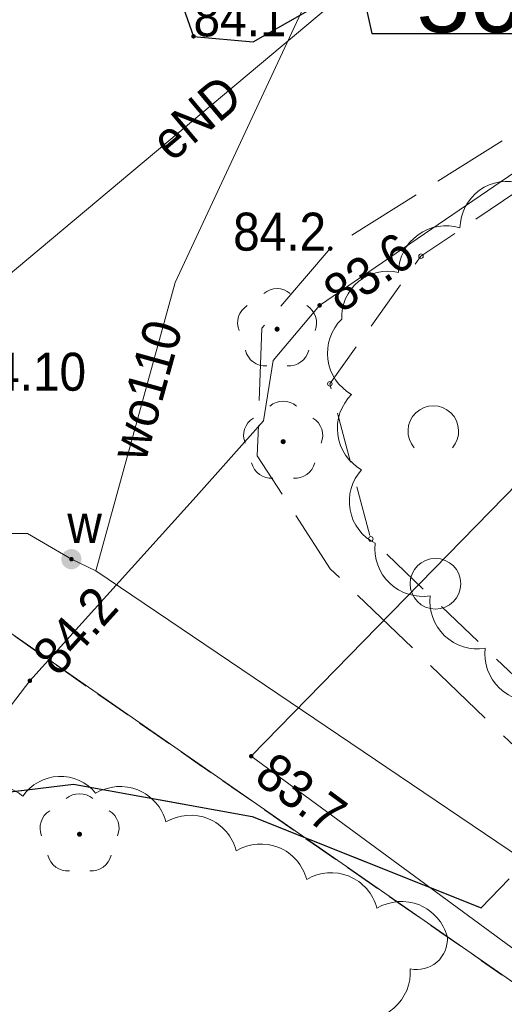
# Model space of a CAD drawing. Header units: metres. Extents: x 6540907 to 6541833, y 5893434 to 5894895.
# Tile 87 of 256: x 6541010 to 6541019, y 5894169 to 5894188. Entities that reach past the tile are written whole.
import ezdxf
from ezdxf import colors
from ezdxf.entities.mleader import LeaderData, LeaderLine
from ezdxf.enums import TextEntityAlignment as Align
from ezdxf.math import Vec2, Vec3

# ---------------------------------------------------------------- set-up
doc = ezdxf.new("R2010")
doc.units = ezdxf.units.M
doc.header["$MEASUREMENT"] = 0
for name, pattern in [('1.0_0.5', [1.5, 1, -0.5]), ('1.5_0.5', [2, 1.5, -0.5]), ('219-500', [0, 0]), ('egug-500', [1, 0.5, -0.5])]:
    doc.linetypes.add(name, pattern=pattern)
doc.layers.get('0').update_dxf_attribs({"color": 2, "linetype": 'CONTINUOUS', "lineweight": 5})
for name, color, linetype, lineweight in [('140-Punkty robocze', 251, 'CONTINUOUS', 9), ('218-kontur użytku gruntowego', 251, 'CONTINUOUS', 9), ('219-działka ewidencyjna', 152, 'CONTINUOUS', 18), ('drzewo liściaste', 251, 'CONTINUOUS', 9), ('jezdnia', 251, 'CONTINUOUS', 9), ('krawężnik', 251, 'CONTINUOUS', 9), ('pikieta naturalna', 251, 'CONTINUOUS', 9), ('pikieta naturalna-Atr2', 251, 'CONTINUOUS', 9), ('pikieta sztuczna-Atr2', 251, 'CONTINUOUS', 9), ('przewód elektroenergetyczny podziemny', 251, 'CONTINUOUS', 9), ('przewód elektroenergetyczny podziemny-Atr1', 251, 'CONTINUOUS', 9), ('przewód wodociągowy', 251, 'CONTINUOUS', 9), ('przewód wodociągowy-Atr1', 251, 'CONTINUOUS', 9), ('rzędna', 251, 'CONTINUOUS', 9), ('rzędna-Atr2', 251, 'CONTINUOUS', 9), ('z_i_drzewa_opis', 7, 'CONTINUOUS', 25), ('zadrzewienie  zakrzewienie', 252, 'CONTINUOUS', 15), ('zasuwa lub zawór', 252, 'CONTINUOUS', 15), ('zasuwa lub zawór-Atr17', 252, 'CONTINUOUS', 15)]:
    doc.layers.add(name, color=color, linetype=linetype, lineweight=lineweight)
doc.layers.add('z_i_masywy_grupy', color=7, linetype='CONTINUOUS', lineweight=13, true_color=0x7f926c)
doc.styles.add('Opisowy', font='arial.ttf')
doc.styles.get("Standard").update_dxf_attribs({"font": 'Arial', "width": 0.75})

# ---------------------------------------------------------------- blocks, each defined once
blk = doc.blocks.new('PW01')
at = {"linetype": 'Continuous', "lineweight": 13}
h = blk.add_hatch(color=0, dxfattribs=at)
edge = h.paths.add_edge_path()
edge.add_arc((0, 0), 0.045, 0, 360)
blk = doc.blocks.new('US25')
at = {"linetype": 'Continuous', "lineweight": 0}
h = blk.add_hatch(color=0, dxfattribs=at)
edge = h.paths.add_edge_path()
edge.add_arc((0, 0), 0.2, 0, 360)
blk = doc.blocks.new('OTZK2')
at = {"color": 0, "linetype": 'Continuous'}
blk.add_arc((0, 0), 0.5, 318.85, 221.162, dxfattribs=at)
blk = doc.blocks.new('OTZK1')
at = {"color": 0, "linetype": 'Continuous'}
blk.add_circle((0, 0), 0.5, dxfattribs=at)
blk = doc.blocks.new('OP021')
at = {"linetype": 'Continuous', "lineweight": 13}
h = blk.add_hatch(color=0, dxfattribs=at)
edge = h.paths.add_edge_path()
edge.add_arc((0, 0), 0.05, 0, 360)
at = {"color": 0, "linetype": 'Continuous', "lineweight": 13}
for centre, start, end in [((0, 0.4), 49.272, 130.728), ((-0.38, 0.124), 121.308, 202.548), ((0.38, 0.124), 337.452, 58.692), ((-0.235, -0.324), 193.221, 274.871), ((0.235, -0.324), 265.129, 346.779)]:
    blk.add_arc(centre, 0.4, start, end, dxfattribs=at)
blk = doc.blocks.new('PIKIETA')
at = {"color": 0}
blk.add_circle((0, 0), 0.045, dxfattribs=at)
blk = doc.blocks.new('_None')

msp = doc.modelspace()

# ---------------------------------------------------------------- linework, layer by layer
at = {"layer": '218-kontur użytku gruntowego', "linetype": 'egug-500', "lineweight": 18, "flags": 128}
for points in [[(6541036.25, 5894157.268), (6541000.71, 5894181.968)], [(6541000.71, 5894181.968), (6541036.25, 5894157.268)]]:
    msp.add_lwpolyline(points, dxfattribs=at)
at = {"layer": '219-działka ewidencyjna', "linetype": '219-500', "lineweight": 18, "flags": 128}
msp.add_lwpolyline([(6541000.71, 5894181.968), (6541036.25, 5894157.268)], dxfattribs=at)
at = {"layer": 'jezdnia', "linetype": '1.5_0.5', "lineweight": 18, "flags": 128}
msp.add_lwpolyline([(6540921.23, 5894108.338), (6540924.81, 5894104.958), (6540929.08, 5894109.478), (6540942.44, 5894123.308), (6540948.83, 5894127.078), (6540957.35, 5894132.048), (6540959.24, 5894133.098), (6540967.4, 5894137.838), (6540969.59, 5894139.138), (6540972.14, 5894140.538), (6540973.93, 5894141.538), (6540977.19, 5894143.428), (6540983.03, 5894147.318), (6540987.16, 5894150.868), (6540988.5, 5894152.208), (6540993.97, 5894157.658), (6540998.31, 5894162.568), (6541001.31, 5894166.758), (6541002.44, 5894168.378), (6541003.89, 5894170.388), (6541005.24, 5894171.608), (6541007.68, 5894172.528), (6541010.72, 5894172.898), (6541014.25, 5894172.258), (6541018.77, 5894170.458), (6541020.68, 5894172.438), (6541015.79, 5894177.148), (6541014.35, 5894179.378), (6541014.44, 5894181.898), (6541015.79, 5894183.468), (6541031.2, 5894193.128), (6541029.11, 5894195.978), (6541014.27, 5894187.548), (6541013.09, 5894187.658), (6541012.73, 5894188.688), (6541014.9, 5894195.438), (6541015.56, 5894197.168), (6541016.28, 5894198.878), (6541018.17, 5894202.358), (6541014.81, 5894204.068), (6541010.45, 5894193.678), (6541005.96, 5894182.498), (6541002.87, 5894176.248), (6540997.93, 5894168.668), (6540994.91, 5894164.648), (6540988.4, 5894157.578), (6540982.23, 5894151.808), (6540975.63, 5894147.188), (6540966.12, 5894141.668), (6540958.27, 5894137.338), (6540948.75, 5894131.828), (6540936.8, 5894124.378), (6540932.82, 5894121.338)], close=True, dxfattribs=at)
at = {"layer": 'krawężnik', "linetype": 'Continuous', "lineweight": 25, "flags": 128}
for points in [[(6541018.17, 5894202.358), (6541016.28, 5894198.878), (6541015.56, 5894197.168), (6541014.9, 5894195.438), (6541012.73, 5894188.688), (6541013.09, 5894187.658), (6541014.27, 5894187.548), (6541029.11, 5894195.978)], [(6540924.81, 5894104.958), (6540929.08, 5894109.478), (6540942.44, 5894123.308), (6540948.83, 5894127.078), (6540957.35, 5894132.048), (6540959.24, 5894133.098), (6540967.4, 5894137.838), (6540969.59, 5894139.138), (6540972.14, 5894140.538), (6540973.93, 5894141.538), (6540977.19, 5894143.428), (6540983.03, 5894147.318), (6540987.16, 5894150.868), (6540988.5, 5894152.208), (6540993.97, 5894157.658), (6540998.31, 5894162.568), (6541001.31, 5894166.758), (6541002.44, 5894168.378), (6541003.89, 5894170.388), (6541005.24, 5894171.608), (6541007.68, 5894172.528), (6541010.72, 5894172.898), (6541014.25, 5894172.258), (6541018.77, 5894170.458)]]:
    msp.add_lwpolyline(points, dxfattribs=at)
at = {"layer": 'przewód elektroenergetyczny podziemny', "linetype": 'Continuous', "lineweight": 18, "flags": 128}
for points in [[(6540997.07, 5894160.538), (6540998.04, 5894159.818), (6541001.15, 5894163.558), (6541005.06, 5894169.838), (6541007.43, 5894171.768), (6541009.86, 5894174.938), (6541013.14, 5894178.578), (6541014.47, 5894180.068), (6541014.66, 5894181.258), (6541015.58, 5894182.348), (6541027.31, 5894190.358), (6541032.91, 5894193.778), (6541037.93, 5894197.298), (6541041.46, 5894200.348), (6541042.85, 5894201.618)], [(6541072.67, 5894069.618), (6541072.26, 5894068.908), (6541055.45, 5894082.148), (6541055.18, 5894088.528), (6541055.15, 5894089.228), (6541054.28, 5894090.218), (6541069.58, 5894108.828), (6541083.36, 5894125.338), (6541055.67, 5894144.768), (6541038.81, 5894156.528), (6541031.44, 5894160.888), (6541029.78, 5894162.028), (6541014.23, 5894173.448), (6541030.59, 5894190.208), (6541028.76, 5894192.198), (6541026.19, 5894194.998), (6541020.78, 5894200.868)], [(6540949.3, 5894132.378), (6540983.91, 5894154.938), (6540995.37, 5894166.578), (6541000.93, 5894175.818), (6541019.64, 5894191.498)]]:
    msp.add_lwpolyline(points, dxfattribs=at)
at = {"layer": 'przewód wodociągowy', "linetype": 'Continuous', "lineweight": 18, "flags": 128}
for points in [[(6541018.31, 5894194.408), (6541017.52, 5894193.068), (6541012.73, 5894182.798), (6541011.16, 5894177.108)], [(6541010.68, 5894177.338), (6541011.16, 5894177.108)], [(6541050.97, 5894084.118), (6541068.68, 5894105.618), (6541077.33, 5894116.378), (6541081.45, 5894121.348), (6541084.92, 5894125.858), (6541052.87, 5894148.918), (6541011.16, 5894177.108)]]:
    msp.add_lwpolyline(points, dxfattribs=at)
at = {"layer": 'rzędna-Atr2', "flags": 128}
msp.add_lwpolyline([(6541010.68, 5894177.338), (6541009.81, 5894177.848), (6541007.246, 5894177.848)], dxfattribs=at)
at = {"layer": 'z_i_masywy_grupy', "linetype": 'Continuous'}
for points in [[(6541019.564, 5894184.755, 0.5), (6541018.349, 5894183.876, 0.5), (6541017.134, 5894182.997, 0.5), (6541016.015, 5894182.076, 0.5), (6541016.212, 5894180.589, 0.5), (6541016.409, 5894179.102, 0.5), (6541016.679, 5894177.652, 0.5), (6541017.764, 5894176.616, 0.5), (6541018.848, 5894175.58, 0.5), (6541019.933, 5894174.543, 0.5)], [(6541016.233, 5894168.271, 0.5), (6541017.369, 5894169.251, 0.5), (6541018.101, 5894169.881, 0.5), (6541016.712, 5894170.448, 0.5), (6541015.324, 5894171.016, 0.5), (6541013.935, 5894171.583, 0.5), (6541012.547, 5894172.151, 0.5), (6541011.158, 5894172.718, 0.5), (6541009.721, 5894172.662, 0.5), (6541008.261, 5894172.319, 0.5), (6541006.801, 5894171.975, 0.5), (6541005.341, 5894171.631, 0.5), (6541004.362, 5894170.521, 0.5), (6541003.42, 5894169.354, 0.5), (6541002.477, 5894168.188, 0.5)]]:
    msp.add_lwpolyline(points, format="xyb", dxfattribs=at)
at = {"layer": 'zadrzewienie  zakrzewienie', "linetype": '1.0_0.5', "lineweight": 18, "flags": 128}
msp.add_lwpolyline([(6541044.04, 5894156.768), (6541052.84, 5894163.428), (6541069.7, 5894175.078), (6541101.31, 5894200.358), (6541129.24, 5894208.168), (6541152.03, 5894225.128), (6541169.97, 5894235.268), (6541187.83, 5894231.338), (6541224.49, 5894232.178), (6541248.1, 5894226.278), (6541267.08, 5894210.648), (6541283.7, 5894248.588), (6541223.9, 5894276.088), (6541201.6, 5894276.988), (6541164.6, 5894267.588), (6541087.7, 5894232.188), (6541061.02, 5894214.688), (6541036.66, 5894196.188), (6541017.58, 5894183.318), (6541015.78, 5894180.798), (6541016.59, 5894177.738), (6541020.64, 5894173.868)], close=True, dxfattribs=at)

# ---------------------------------------------------------------- block references
at = {"layer": '140-Punkty robocze', "linetype": 'Continuous', "lineweight": 13}
for p in [(6541017.58, 5894183.318), (6541015.78, 5894180.798), (6541016.59, 5894177.738)]:
    msp.add_blockref('PIKIETA', p, dxfattribs=at)
at = {"layer": 'drzewo liściaste', "linetype": 'Continuous', "lineweight": 18}
for p in [(6541014.74, 5894181.878), (6541014.86, 5894179.658), (6541010.84, 5894171.908)]:
    msp.add_blockref('OP021', p, dxfattribs=at)
at = {"layer": 'pikieta naturalna', "linetype": 'Continuous', "lineweight": 13}
for p in [(6541013.09, 5894187.658), (6541015.79, 5894183.468)]:
    msp.add_blockref('PW01', p, dxfattribs=at)
at = {"layer": 'rzędna', "linetype": 'Continuous', "lineweight": 18}
for p in [(6541015.58, 5894182.348), (6541009.86, 5894174.938)]:
    msp.add_blockref('PW01', p, dxfattribs=at)
for p, rotation in [((6541010.68, 5894177.338), 334.3980000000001), ((6541014.23, 5894173.448), 324.691)]:
    msp.add_blockref('PW01', p, dxfattribs=dict(at, rotation=rotation))
at = {"layer": 'zadrzewienie  zakrzewienie', "linetype": 'Continuous', "lineweight": 18}
for name, p in [('OTZK2', (6541017.824, 5894179.865)), ('OTZK1', (6541017.866, 5894176.854))]:
    msp.add_blockref(name, p, dxfattribs=at)
at = {"layer": 'zasuwa lub zawór', "linetype": 'Continuous', "lineweight": 18, "rotation": 334.3980000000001}
msp.add_blockref('US25', (6541010.68, 5894177.338), dxfattribs=at)

# ---------------------------------------------------------------- texts
at = {"layer": 'pikieta naturalna-Atr2', "width": 0.9}
msp.add_text('84.1', height=0.75, dxfattribs=at).set_placement((6541013.09, 5894187.658))
msp.add_text('84.2', height=0.75, dxfattribs=at).set_placement((6541014.79, 5894183.428), align=Align.CENTER)
at = {"layer": 'pikieta sztuczna-Atr2', "width": 0.9}
msp.add_text('84.10', height=0.75, dxfattribs=at).set_placement((6541008.61, 5894180.438), align=Align.BOTTOM_LEFT)
at = {"layer": 'przewód elektroenergetyczny podziemny-Atr1', "width": 0.9}
msp.add_text('eND', height=0.75, rotation=39.965, dxfattribs=at).set_placement((6541012.42, 5894185.448), align=Align.MIDDLE_LEFT)
at = {"layer": 'przewód wodociągowy-Atr1', "width": 0.9}
msp.add_text('wo110', height=0.75, rotation=74.574, dxfattribs=at).set_placement((6541011.78, 5894179.338), align=Align.MIDDLE_LEFT)
at = {"layer": 'rzędna-Atr2', "width": 0.9}
for s, rotation, p in [('83.6', 34.328, (6541015.79, 5894182.488)), ('84.2', 47.978, (6541010.14, 5894175.248)), ('83.7', 323.706, (6541014.48, 5894173.268))]:
    msp.add_text(s, height=0.75, rotation=rotation, dxfattribs=at).set_placement(p, align=Align.MIDDLE_LEFT)
at = {"layer": 'zasuwa lub zawór-Atr17', "width": 0.9}
msp.add_text('w', height=0.75, dxfattribs=at).set_placement((6541010.6, 5894177.658))

# ---------------------------------------------------------------- leaders
at = {"layer": 'z_i_drzewa_opis'}
ml = msp.add_multileader_mtext('Standard', dxfattribs=at)
ml.set_content('50', color=256, style='Opisowy')
ml.set_leader_properties()
ml.set_arrow_properties(name='NONE')
ml.build(insert=Vec2(0, 0))
ml.multileader.update_dxf_attribs({"has_dogleg": 0, "text_left_attachment_type": 6, "text_right_attachment_type": 5, "text_top_attachment_type": 0, "text_bottom_attachment_type": 0, "dogleg_length": 1.914, "arrow_head_size": 7.005})
ctx = ml.context
ctx.base_point, ctx.char_height, ctx.arrow_head_size, ctx.landing_gap_size, ctx.plane_origin = Vec3(6541016.61, 5894187.713), 1.3683, 7.005, 0.876, Vec3(6541009.238, 5894183.329)
ctx.left_attachment, ctx.right_attachment, ctx.attachment_type = 6, 5, 2
notes = []
notes.append((ctx, [(1, (1, 1, 0), (6541013.569, 5894187.713), (1, 0), 3.041, [(0, [(6541015.821, 5894191.305), (6541016.61, 5894187.713), (6541016.61, 5894187.713), (6541016.61, 5894187.713), (6541016.61, 5894187.713), (6541016.61, 5894187.713), (6541016.61, 5894187.713), (6541016.61, 5894187.713), (6541016.61, 5894187.713), (6541016.61, 5894187.713), (6541016.61, 5894187.713), (6541016.61, 5894187.713), (6541016.61, 5894187.713), (6541016.61, 5894187.713), (6541016.61, 5894187.713), (6541016.61, 5894187.713), (6541016.61, 5894187.713), (6541016.61, 5894187.713), (6541016.61, 5894187.713), (6541016.61, 5894187.713), (6541016.61, 5894187.713), (6541016.61, 5894187.713), (6541016.61, 5894187.713), (6541016.61, 5894187.713), (6541016.61, 5894187.713), (6541016.61, 5894187.713), (6541016.61, 5894187.713), (6541016.61, 5894187.713), (6541016.61, 5894187.713), (6541016.61, 5894187.713), (6541016.61, 5894187.713), (6541016.61, 5894187.713), (6541016.61, 5894187.713), (6541016.61, 5894187.713), (6541016.61, 5894187.713), (6541016.61, 5894187.713), (6541016.61, 5894187.713), (6541016.61, 5894187.713), (6541016.61, 5894187.713), (6541016.61, 5894187.713), (6541016.61, 5894187.713), (6541016.61, 5894187.713), (6541016.61, 5894187.713), (6541016.61, 5894187.713), (6541016.61, 5894187.713), (6541016.61, 5894187.713), (6541016.61, 5894187.713), (6541016.61, 5894187.713), (6541016.61, 5894187.713), (6541016.61, 5894187.713), (6541016.61, 5894187.713), (6541016.61, 5894187.713), (6541016.61, 5894187.713), (6541016.61, 5894187.713), (6541016.61, 5894187.713), (6541016.61, 5894187.713), (6541016.61, 5894187.713), (6541016.61, 5894187.713), (6541016.61, 5894187.713), (6541016.61, 5894187.713), (6541016.61, 5894187.713), (6541016.61, 5894187.713), (6541016.61, 5894187.713), (6541016.61, 5894187.713), (6541016.61, 5894187.713), (6541016.61, 5894187.713), (6541016.61, 5894187.713), (6541016.61, 5894187.713), (6541016.61, 5894187.713), (6541016.61, 5894187.713), (6541016.61, 5894187.713), (6541016.61, 5894187.713), (6541016.61, 5894187.713), (6541016.61, 5894187.713), (6541016.61, 5894187.713), (6541016.61, 5894187.713), (6541016.61, 5894187.713), (6541016.61, 5894187.713), (6541016.61, 5894187.713), (6541016.61, 5894187.713), (6541016.61, 5894187.713), (6541016.61, 5894187.713), (6541016.61, 5894187.713), (6541016.61, 5894187.713), (6541016.61, 5894187.713), (6541016.61, 5894187.713), (6541016.61, 5894187.713), (6541016.61, 5894187.713), (6541016.61, 5894187.713), (6541016.61, 5894187.713), (6541016.61, 5894187.713), (6541016.61, 5894187.713), (6541016.61, 5894187.713), (6541016.61, 5894187.713), (6541016.61, 5894187.713), (6541016.61, 5894187.713), (6541016.61, 5894187.713), (6541016.61, 5894187.713), (6541016.61, 5894187.713), (6541016.61, 5894187.713), (6541016.61, 5894187.713), (6541016.61, 5894187.713), (6541016.61, 5894187.713), (6541016.61, 5894187.713), (6541016.61, 5894187.713), (6541016.61, 5894187.713), (6541016.61, 5894187.713), (6541016.61, 5894187.713), (6541016.61, 5894187.713), (6541016.61, 5894187.713), (6541016.61, 5894187.713), (6541016.61, 5894187.713), (6541016.61, 5894187.713), (6541016.61, 5894187.713), (6541016.61, 5894187.713), (6541016.61, 5894187.713), (6541016.61, 5894187.713), (6541016.61, 5894187.713), (6541016.61, 5894187.713), (6541016.61, 5894187.713), (6541016.61, 5894187.713), (6541016.61, 5894187.713), (6541016.61, 5894187.713), (6541016.61, 5894187.713), (6541016.61, 5894187.713), (6541016.61, 5894187.713)], 256, [])])]))
ctx.mtext.insert, ctx.mtext.flow_direction = Vec3(6541017.485, 5894189.104), 5
for ctx, leaders in notes:
    for number, flags, end, landing, length, lines in leaders:
        leader = LeaderData()
        leader.index, (leader.has_last_leader_line, leader.has_dogleg_vector, leader.attachment_direction) = number, flags
        leader.last_leader_point, leader.dogleg_vector, leader.dogleg_length = Vec3(end), Vec3(landing), length
        for number, points, colour, breaks in lines:
            line = LeaderLine()
            line.index, line.vertices, line.color, line.breaks = number, Vec3.list(points), colors.encode_raw_color(colour), breaks
            leader.lines.append(line)
        ctx.leaders.append(leader)

doc.saveas('drawing.dxf')
